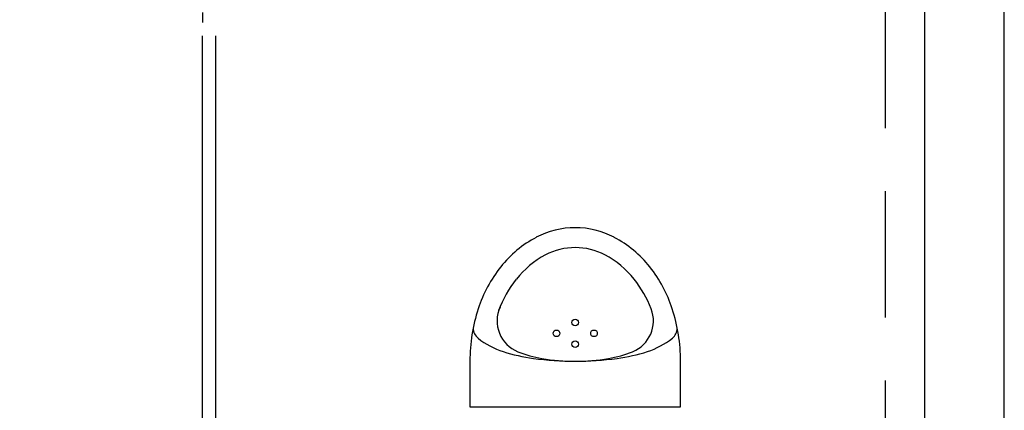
# Model space of a CAD drawing. Header units: millimetres. Extents: x 28600 to 181045, y -399112 to -163690.
# Tile 208 of 256: x 59493 to 59642, y -194558 to -194499. Entities that reach past the tile are written whole.
import ezdxf

# ---------------------------------------------------------------- set-up
doc = ezdxf.new("R2010")
doc.units = ezdxf.units.MM
doc.linetypes.add('HIDDEN', pattern=[9.525, 6.35, -3.175])
doc.layers.get('0').update_dxf_attribs({"color": 8})
for name, color, linetype in [('!! 0_ Istn-widok', 8, 'Continuous'), ('!! 2 ZABUDOWA GK-MDF', 8, 'Continuous'), ('!! 2_Drzwi - nowe remont', 8, 'Continuous'), ('!! 2_proj ściany remont', 8, 'Continuous'), ('!! 2_wypos-sanitarne', 8, 'Continuous')]:
    doc.layers.add(name, color=color, linetype=linetype)

# ---------------------------------------------------------------- blocks, each defined once
blk = doc.blocks.new('drzwi giszet')
blk.add_lwpolyline([(68617.39, -194499.27), (68617.39, -194409.27), (68620.39, -194409.27), (68620.39, -194499.27)], close=True)
blk.add_lwpolyline([(68572.43, -194476.09), (68572.43, -194526.09)])
at = {"linetype": 'HIDDEN'}
blk.add_arc((68617.39, -194499.27), 90, 88.0898, 180, dxfattribs=at)
blk = doc.blocks.new('A$C164C2DE0')
for p, q in [((0, 15.9), (0, -15.9)), ((6.9, 15.9), (0, 15.9)), ((0, -15.9), (6.9, -15.9))]:
    blk.add_line(p, q)
for centre in [(11.11, 2.83), (9.48, 0), (12.74, 0), (11.11, -2.83)]:
    blk.add_circle(centre, 0.5)
for centre, radius, start, end in [((6.9, -9.54), 25.44, 71.8951, 90), ((11.9, 13.46), 1.94, 90, 141.9092), ((19.99, 7.12), 12.22, 141.9092, 162.0125), ((8.43, -4.86), 20.52, 51.7154, 71.8951), ((33.17, 2.84), 26.08, 162.0125, 172.3405), ((12.98, 6.8), 5, 65.4842, 158.2639), ((8.43, -4.86), 17.52, 51.7154, 69.5923), ((10.77, -1.89), 16.73, 27.6894, 51.7154), ((24.66, 2.11), 17.58, 158.1656, 170.4666), ((10.77, -1.89), 13.73, 27.6894, 51.7154), ((54.26, 0), 47.36, 172.3405, 180), ((37.25, 0), 30.35, 170.4666, 180), ((14.38, 0), 9.66, 0, 27.6894), ((14.38, 0), 12.66, 0, 27.6894), ((37.25, 0), 30.35, 180, 189.5334), ((54.26, 0), 47.36, 180, 187.6595), ((14.38, 0), 9.66, 332.3106, 0), ((14.38, 0), 12.66, 332.3106, 0), ((24.66, -2.11), 17.58, 189.5334, 201.8344), ((10.77, 1.89), 13.73, 308.2846, 332.3106), ((10.77, 1.89), 16.73, 308.2846, 332.3106), ((33.17, -2.84), 26.08, 187.6595, 197.9875), ((12.98, -6.8), 5, 201.7998, 291.3195), ((8.43, 4.86), 17.52, 291.3195, 308.2846), ((19.99, -7.12), 12.22, 197.9875, 218.0908), ((8.43, 4.86), 20.52, 288.1049, 308.2846), ((6.9, 9.54), 25.44, 270, 288.1049), ((11.9, -13.46), 1.94, 218.0908, 270)]:
    blk.add_arc(centre, radius, start, end)

msp = doc.modelspace()

# ---------------------------------------------------------------- linework, layer by layer
at = {"layer": '!! 0_ Istn-widok', "linetype": 'HIDDEN', "ltscale": 3}
msp.add_line((59623.57394, -194353.12813), (59623.57394, -194928.12813), dxfattribs=at)
at = {"layer": '!! 2 ZABUDOWA GK-MDF'}
for points in [[(59520.56735, -194641.12813), (59520.56735, -194501.12813)], [(59522.56735, -194641.12813), (59522.56735, -194501.12813)]]:
    msp.add_lwpolyline(points, dxfattribs=at)
at = {"layer": '!! 2_proj ściany remont'}
for points in [[(59629.56735, -194641.12813), (59629.56735, -194470.12813)], [(59641.56735, -194641.12813), (59641.56735, -194470.12813)]]:
    msp.add_lwpolyline(points, dxfattribs=at)

# ---------------------------------------------------------------- block references
at = {"layer": '!! 2_Drzwi - nowe remont', "xscale": -1}
msp.add_blockref('drzwi giszet', (128047.95699, 0.13734), dxfattribs=at)
at = {"layer": '!! 2_wypos-sanitarne', "rotation": 90}
msp.add_blockref('A$C164C2DE0', (59576.81735, -194557.12813), dxfattribs=at)

doc.saveas('drawing.dxf')
